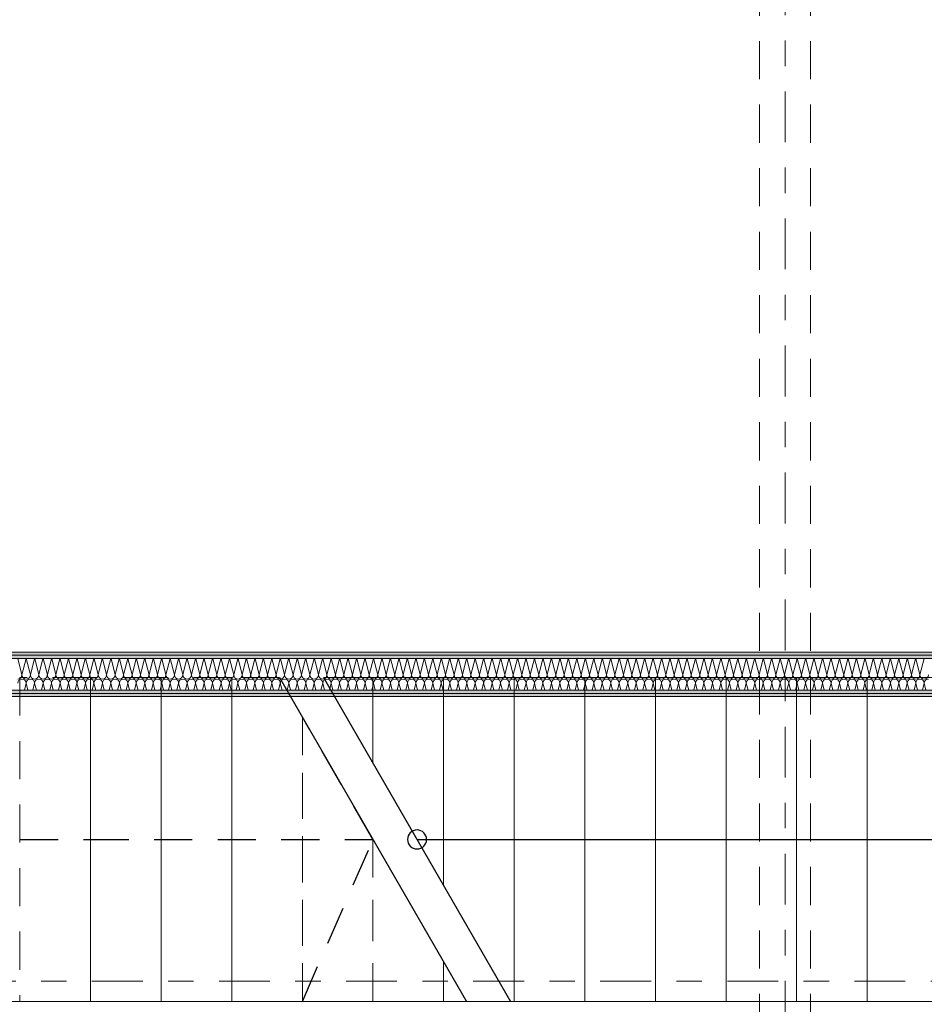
# Model space of a CAD drawing. Header units: metres. Extents: x -167 to 233, y -155 to 122.
# Tile 49 of 215: x 39.74 to 43.3, y 33.5 to 37.37. Entities that reach past the tile are written whole.
import ezdxf
from ezdxf.enums import TextEntityAlignment as Align

# ---------------------------------------------------------------- set-up
doc = ezdxf.new("R2010")
doc.units = ezdxf.units.M
doc.header["$MEASUREMENT"] = 0
for name, pattern in [('Raster', [0.4, 0.2, -0.1, 0, -0.1]), ('Strichlinie eng', [0.23, 0.15, -0.08]), ('Untersicht', [0.2, 0.15, -0.05])]:
    doc.linetypes.add(name, pattern=pattern)
for name, color, linetype in [('10 Wand außen', 7, 'Continuous'), ('20 Decke', 7, 'Continuous'), ('20 Träger', 7, 'Continuous'), ('40 Treppe', 7, 'Continuous'), ('90 Achsraster', 7, 'Continuous')]:
    doc.layers.add(name, color=color, linetype=linetype)
doc.styles.add('ERSTELLTER_STIL_2', font='arial.ttf')
pattern_1 = [(0, (27236.132094, 33357.27905), (0, 0.075), [0, -0.075])]

# ---------------------------------------------------------------- blocks, each defined once
blk = doc.blocks.new('*X31', base_point=(27236.1321, 33357.279))
at = {"layer": '10 Wand außen', "color": 8, "linetype": 'Continuous', "lineweight": 18}
for p, q in [((39.7326, 34.8602), (39.7488, 34.7957)), ((39.7649, 34.8602), (39.7488, 34.7957)), ((39.766, 34.8602), (39.7821, 34.7957)), ((39.7982, 34.8602), (39.7821, 34.7957)), ((39.7993, 34.8602), (39.8154, 34.7957)), ((39.8315, 34.8602), (39.8154, 34.7957)), ((39.8326, 34.8602), (39.8488, 34.7957)), ((39.8649, 34.8602), (39.8488, 34.7957)), ((39.866, 34.8602), (39.8821, 34.7957)), ((39.8982, 34.8602), (39.8821, 34.7957)), ((39.8993, 34.8602), (39.9154, 34.7957)), ((39.9315, 34.8602), (39.9154, 34.7957)), ((39.9326, 34.8602), (39.9488, 34.7957)), ((39.9649, 34.8602), (39.9488, 34.7957)), ((39.966, 34.8602), (39.9821, 34.7957)), ((39.9982, 34.8602), (39.9821, 34.7957)), ((39.9993, 34.8602), (40.0154, 34.7957)), ((40.0315, 34.8602), (40.0154, 34.7957)), ((40.0326, 34.8602), (40.0488, 34.7957)), ((40.0649, 34.8602), (40.0488, 34.7957)), ((40.066, 34.8602), (40.0821, 34.7957)), ((40.0982, 34.8602), (40.0821, 34.7957)), ((40.0993, 34.8602), (40.1154, 34.7957)), ((40.1315, 34.8602), (40.1154, 34.7957)), ((40.1326, 34.8602), (40.1488, 34.7957)), ((40.1649, 34.8602), (40.1488, 34.7957)), ((40.166, 34.8602), (40.1821, 34.7957)), ((40.1982, 34.8602), (40.1821, 34.7957)), ((40.1993, 34.8602), (40.2154, 34.7957)), ((40.2315, 34.8602), (40.2154, 34.7957)), ((40.2326, 34.8602), (40.2488, 34.7957)), ((40.2649, 34.8602), (40.2488, 34.7957)), ((40.266, 34.8602), (40.2821, 34.7957)), ((40.2982, 34.8602), (40.2821, 34.7957)), ((40.2993, 34.8602), (40.3154, 34.7957)), ((40.3315, 34.8602), (40.3154, 34.7957)), ((40.3326, 34.8602), (40.3488, 34.7957)), ((40.3649, 34.8602), (40.3488, 34.7957)), ((40.366, 34.8602), (40.3821, 34.7957)), ((40.3982, 34.8602), (40.3821, 34.7957)), ((40.3993, 34.8602), (40.4154, 34.7957)), ((40.4315, 34.8602), (40.4154, 34.7957)), ((40.4326, 34.8602), (40.4488, 34.7957)), ((40.4649, 34.8602), (40.4488, 34.7957)), ((40.466, 34.8602), (40.4821, 34.7957)), ((40.4982, 34.8602), (40.4821, 34.7957)), ((40.4993, 34.8602), (40.5154, 34.7957)), ((40.5315, 34.8602), (40.5154, 34.7957)), ((40.5326, 34.8602), (40.5488, 34.7957)), ((40.5649, 34.8602), (40.5488, 34.7957)), ((40.566, 34.8602), (40.5821, 34.7957)), ((40.5982, 34.8602), (40.5821, 34.7957)), ((40.5993, 34.8602), (40.6154, 34.7957)), ((40.6315, 34.8602), (40.6154, 34.7957)), ((40.6326, 34.8602), (40.6488, 34.7957)), ((40.6649, 34.8602), (40.6488, 34.7957)), ((40.666, 34.8602), (40.6821, 34.7957)), ((40.6982, 34.8602), (40.6821, 34.7957)), ((40.6993, 34.8602), (40.7154, 34.7957)), ((40.7315, 34.8602), (40.7154, 34.7957)), ((40.7326, 34.8602), (40.7488, 34.7957)), ((40.7649, 34.8602), (40.7488, 34.7957)), ((40.766, 34.8602), (40.7821, 34.7957)), ((40.7982, 34.8602), (40.7821, 34.7957)), ((40.7993, 34.8602), (40.8154, 34.7957)), ((40.8315, 34.8602), (40.8154, 34.7957)), ((40.8326, 34.8602), (40.8488, 34.7957)), ((40.8649, 34.8602), (40.8488, 34.7957)), ((40.866, 34.8602), (40.8821, 34.7957)), ((40.8982, 34.8602), (40.8821, 34.7957)), ((40.8993, 34.8602), (40.9154, 34.7957)), ((40.9315, 34.8602), (40.9154, 34.7957)), ((40.9326, 34.8602), (40.9488, 34.7957)), ((40.9649, 34.8602), (40.9488, 34.7957)), ((40.966, 34.8602), (40.9821, 34.7957)), ((40.9982, 34.8602), (40.9821, 34.7957)), ((40.9993, 34.8602), (41.0154, 34.7957)), ((41.0315, 34.8602), (41.0154, 34.7957)), ((41.0326, 34.8602), (41.0488, 34.7957)), ((41.0649, 34.8602), (41.0488, 34.7957)), ((41.066, 34.8602), (41.0821, 34.7957)), ((41.0982, 34.8602), (41.0821, 34.7957)), ((41.0993, 34.8602), (41.1154, 34.7957)), ((41.1315, 34.8602), (41.1154, 34.7957)), ((41.1326, 34.8602), (41.1488, 34.7957)), ((41.1649, 34.8602), (41.1488, 34.7957)), ((41.166, 34.8602), (41.1821, 34.7957)), ((41.1982, 34.8602), (41.1821, 34.7957)), ((41.1993, 34.8602), (41.2154, 34.7957)), ((41.2315, 34.8602), (41.2154, 34.7957)), ((41.2326, 34.8602), (41.2488, 34.7957)), ((41.2649, 34.8602), (41.2488, 34.7957)), ((41.266, 34.8602), (41.2821, 34.7957)), ((41.2982, 34.8602), (41.2821, 34.7957)), ((41.2993, 34.8602), (41.3154, 34.7957)), ((41.3315, 34.8602), (41.3154, 34.7957)), ((41.3326, 34.8602), (41.3488, 34.7957)), ((41.3649, 34.8602), (41.3488, 34.7957)), ((41.366, 34.8602), (41.3821, 34.7957)), ((41.3982, 34.8602), (41.3821, 34.7957)), ((41.3993, 34.8602), (41.4154, 34.7957)), ((41.4315, 34.8602), (41.4154, 34.7957)), ((41.4326, 34.8602), (41.4488, 34.7957)), ((41.4649, 34.8602), (41.4488, 34.7957)), ((41.466, 34.8602), (41.4821, 34.7957)), ((41.4982, 34.8602), (41.4821, 34.7957)), ((41.4993, 34.8602), (41.5154, 34.7957)), ((41.5315, 34.8602), (41.5154, 34.7957)), ((41.5326, 34.8602), (41.5488, 34.7957)), ((41.5649, 34.8602), (41.5488, 34.7957)), ((41.566, 34.8602), (41.5821, 34.7957)), ((41.5982, 34.8602), (41.5821, 34.7957)), ((41.5993, 34.8602), (41.6154, 34.7957)), ((41.6315, 34.8602), (41.6154, 34.7957)), ((41.6326, 34.8602), (41.6488, 34.7957)), ((41.6649, 34.8602), (41.6488, 34.7957)), ((41.666, 34.8602), (41.6821, 34.7957)), ((41.6982, 34.8602), (41.6821, 34.7957)), ((41.6993, 34.8602), (41.7154, 34.7957)), ((41.7315, 34.8602), (41.7154, 34.7957)), ((41.7326, 34.8602), (41.7488, 34.7957)), ((41.7649, 34.8602), (41.7488, 34.7957)), ((41.766, 34.8602), (41.7821, 34.7957)), ((41.7982, 34.8602), (41.7821, 34.7957)), ((41.7993, 34.8602), (41.8154, 34.7957)), ((41.8315, 34.8602), (41.8154, 34.7957)), ((41.8326, 34.8602), (41.8488, 34.7957)), ((41.8649, 34.8602), (41.8488, 34.7957)), ((41.866, 34.8602), (41.8821, 34.7957)), ((41.8982, 34.8602), (41.8821, 34.7957)), ((41.8993, 34.8602), (41.9154, 34.7957)), ((41.9315, 34.8602), (41.9154, 34.7957)), ((41.9326, 34.8602), (41.9488, 34.7957)), ((41.9649, 34.8602), (41.9488, 34.7957)), ((41.966, 34.8602), (41.9821, 34.7957)), ((41.9982, 34.8602), (41.9821, 34.7957)), ((41.9993, 34.8602), (42.0154, 34.7957)), ((42.0315, 34.8602), (42.0154, 34.7957)), ((42.0326, 34.8602), (42.0488, 34.7957)), ((42.0649, 34.8602), (42.0488, 34.7957)), ((42.066, 34.8602), (42.0821, 34.7957)), ((42.0982, 34.8602), (42.0821, 34.7957)), ((42.0993, 34.8602), (42.1154, 34.7957)), ((42.1315, 34.8602), (42.1154, 34.7957)), ((42.1326, 34.8602), (42.1488, 34.7957)), ((42.1649, 34.8602), (42.1488, 34.7957)), ((42.166, 34.8602), (42.1821, 34.7957)), ((42.1982, 34.8602), (42.1821, 34.7957)), ((42.1993, 34.8602), (42.2154, 34.7957)), ((42.2315, 34.8602), (42.2154, 34.7957)), ((42.2326, 34.8602), (42.2488, 34.7957)), ((42.2649, 34.8602), (42.2488, 34.7957)), ((42.266, 34.8602), (42.2821, 34.7957)), ((42.2982, 34.8602), (42.2821, 34.7957)), ((42.2993, 34.8602), (42.3154, 34.7957)), ((42.3315, 34.8602), (42.3154, 34.7957)), ((42.3326, 34.8602), (42.3488, 34.7957)), ((42.3649, 34.8602), (42.3488, 34.7957)), ((42.366, 34.8602), (42.3821, 34.7957)), ((42.3982, 34.8602), (42.3821, 34.7957)), ((42.3993, 34.8602), (42.4154, 34.7957)), ((42.4315, 34.8602), (42.4154, 34.7957)), ((42.4326, 34.8602), (42.4488, 34.7957)), ((42.4649, 34.8602), (42.4488, 34.7957)), ((42.466, 34.8602), (42.4821, 34.7957)), ((42.4982, 34.8602), (42.4821, 34.7957)), ((42.4993, 34.8602), (42.5154, 34.7957)), ((42.5315, 34.8602), (42.5154, 34.7957)), ((42.5326, 34.8602), (42.5488, 34.7957)), ((42.5649, 34.8602), (42.5488, 34.7957)), ((42.566, 34.8602), (42.5821, 34.7957)), ((42.5982, 34.8602), (42.5821, 34.7957)), ((42.5993, 34.8602), (42.6154, 34.7957)), ((42.6315, 34.8602), (42.6154, 34.7957)), ((42.6326, 34.8602), (42.6488, 34.7957)), ((42.6649, 34.8602), (42.6488, 34.7957)), ((42.666, 34.8602), (42.6821, 34.7957)), ((42.6982, 34.8602), (42.6821, 34.7957)), ((42.6993, 34.8602), (42.7154, 34.7957)), ((42.7315, 34.8602), (42.7154, 34.7957)), ((42.7326, 34.8602), (42.7488, 34.7957)), ((42.7649, 34.8602), (42.7488, 34.7957)), ((42.766, 34.8602), (42.7821, 34.7957)), ((42.7982, 34.8602), (42.7821, 34.7957)), ((42.7993, 34.8602), (42.8154, 34.7957)), ((42.8315, 34.8602), (42.8154, 34.7957)), ((42.8326, 34.8602), (42.8488, 34.7957)), ((42.8649, 34.8602), (42.8488, 34.7957)), ((42.866, 34.8602), (42.8821, 34.7957)), ((42.8982, 34.8602), (42.8821, 34.7957)), ((42.8993, 34.8602), (42.9154, 34.7957)), ((42.9315, 34.8602), (42.9154, 34.7957)), ((42.9326, 34.8602), (42.9488, 34.7957)), ((42.9649, 34.8602), (42.9488, 34.7957)), ((42.966, 34.8602), (42.9821, 34.7957)), ((42.9982, 34.8602), (42.9821, 34.7957)), ((42.9993, 34.8602), (43.0154, 34.7957)), ((43.0315, 34.8602), (43.0154, 34.7957)), ((43.0326, 34.8602), (43.0488, 34.7957)), ((43.0649, 34.8602), (43.0488, 34.7957)), ((43.066, 34.8602), (43.0821, 34.7957)), ((43.0982, 34.8602), (43.0821, 34.7957)), ((43.0993, 34.8602), (43.1154, 34.7957)), ((43.1315, 34.8602), (43.1154, 34.7957)), ((43.1326, 34.8602), (43.1488, 34.7957)), ((43.1649, 34.8602), (43.1488, 34.7957)), ((43.166, 34.8602), (43.1821, 34.7957)), ((43.1982, 34.8602), (43.1821, 34.7957)), ((43.1993, 34.8602), (43.2154, 34.7957)), ((43.2315, 34.8602), (43.2154, 34.7957)), ((43.2326, 34.8602), (43.2488, 34.7957)), ((43.2649, 34.8602), (43.2488, 34.7957)), ((43.266, 34.8602), (43.2821, 34.7957)), ((43.2982, 34.8602), (43.2821, 34.7957)), ((39.7654, 34.7624), (39.7586, 34.7352)), ((39.7654, 34.7624), (39.7722, 34.7352)), ((39.7988, 34.7624), (39.792, 34.7352)), ((39.7988, 34.7624), (39.8056, 34.7352)), ((39.8321, 34.7624), (39.8253, 34.7352)), ((39.8321, 34.7624), (39.8389, 34.7352)), ((39.8654, 34.7624), (39.8586, 34.7352)), ((39.8654, 34.7624), (39.8722, 34.7352)), ((39.8988, 34.7624), (39.892, 34.7352)), ((39.8988, 34.7624), (39.9056, 34.7352)), ((39.9321, 34.7624), (39.9253, 34.7352)), ((39.9321, 34.7624), (39.9389, 34.7352)), ((39.9654, 34.7624), (39.9586, 34.7352)), ((39.9654, 34.7624), (39.9722, 34.7352)), ((39.9988, 34.7624), (39.992, 34.7352)), ((39.9988, 34.7624), (40.0056, 34.7352)), ((40.0321, 34.7624), (40.0253, 34.7352)), ((40.0321, 34.7624), (40.0389, 34.7352)), ((40.0654, 34.7624), (40.0586, 34.7352)), ((40.0654, 34.7624), (40.0722, 34.7352)), ((40.0988, 34.7624), (40.092, 34.7352)), ((40.0988, 34.7624), (40.1056, 34.7352)), ((40.1321, 34.7624), (40.1253, 34.7352)), ((40.1321, 34.7624), (40.1389, 34.7352)), ((40.1654, 34.7624), (40.1586, 34.7352)), ((40.1654, 34.7624), (40.1722, 34.7352)), ((40.1988, 34.7624), (40.192, 34.7352)), ((40.1988, 34.7624), (40.2056, 34.7352)), ((40.2321, 34.7624), (40.2253, 34.7352)), ((40.2321, 34.7624), (40.2389, 34.7352)), ((40.2654, 34.7624), (40.2586, 34.7352)), ((40.2654, 34.7624), (40.2722, 34.7352)), ((40.2988, 34.7624), (40.292, 34.7352)), ((40.2988, 34.7624), (40.3056, 34.7352)), ((40.3321, 34.7624), (40.3253, 34.7352)), ((40.3321, 34.7624), (40.3389, 34.7352)), ((40.3654, 34.7624), (40.3586, 34.7352)), ((40.3654, 34.7624), (40.3722, 34.7352)), ((40.3988, 34.7624), (40.392, 34.7352)), ((40.3988, 34.7624), (40.4056, 34.7352)), ((40.4321, 34.7624), (40.4253, 34.7352)), ((40.4321, 34.7624), (40.4389, 34.7352)), ((40.4654, 34.7624), (40.4586, 34.7352)), ((40.4654, 34.7624), (40.4722, 34.7352)), ((40.4988, 34.7624), (40.492, 34.7352)), ((40.4988, 34.7624), (40.5056, 34.7352)), ((40.5321, 34.7624), (40.5253, 34.7352)), ((40.5321, 34.7624), (40.5389, 34.7352)), ((40.5654, 34.7624), (40.5586, 34.7352)), ((40.5654, 34.7624), (40.5722, 34.7352)), ((40.5988, 34.7624), (40.592, 34.7352)), ((40.5988, 34.7624), (40.6056, 34.7352)), ((40.6321, 34.7624), (40.6253, 34.7352)), ((40.6321, 34.7624), (40.6389, 34.7352)), ((40.6654, 34.7624), (40.6586, 34.7352)), ((40.6654, 34.7624), (40.6722, 34.7352)), ((40.6988, 34.7624), (40.692, 34.7352)), ((40.6988, 34.7624), (40.7056, 34.7352)), ((40.7321, 34.7624), (40.7253, 34.7352)), ((40.7321, 34.7624), (40.7389, 34.7352)), ((40.7654, 34.7624), (40.7586, 34.7352)), ((40.7654, 34.7624), (40.7722, 34.7352)), ((40.7988, 34.7624), (40.792, 34.7352)), ((40.7988, 34.7624), (40.8056, 34.7352)), ((40.8321, 34.7624), (40.8253, 34.7352)), ((40.8321, 34.7624), (40.8389, 34.7352)), ((40.8654, 34.7624), (40.8586, 34.7352)), ((40.8654, 34.7624), (40.8722, 34.7352)), ((40.8988, 34.7624), (40.892, 34.7352)), ((40.8988, 34.7624), (40.9056, 34.7352)), ((40.9321, 34.7624), (40.9253, 34.7352)), ((40.9321, 34.7624), (40.9389, 34.7352)), ((40.9654, 34.7624), (40.9586, 34.7352)), ((40.9654, 34.7624), (40.9722, 34.7352)), ((40.9988, 34.7624), (40.992, 34.7352)), ((40.9988, 34.7624), (41.0056, 34.7352)), ((41.0321, 34.7624), (41.0253, 34.7352)), ((41.0321, 34.7624), (41.0389, 34.7352)), ((41.0654, 34.7624), (41.0586, 34.7352)), ((41.0654, 34.7624), (41.0722, 34.7352)), ((41.0988, 34.7624), (41.092, 34.7352)), ((41.0988, 34.7624), (41.1056, 34.7352)), ((41.1321, 34.7624), (41.1253, 34.7352)), ((41.1321, 34.7624), (41.1389, 34.7352)), ((41.1654, 34.7624), (41.1586, 34.7352)), ((41.1654, 34.7624), (41.1722, 34.7352)), ((41.1988, 34.7624), (41.192, 34.7352)), ((41.1988, 34.7624), (41.2056, 34.7352)), ((41.2321, 34.7624), (41.2253, 34.7352)), ((41.2321, 34.7624), (41.2389, 34.7352)), ((41.2654, 34.7624), (41.2586, 34.7352)), ((41.2654, 34.7624), (41.2722, 34.7352)), ((41.2988, 34.7624), (41.292, 34.7352)), ((41.2988, 34.7624), (41.3056, 34.7352)), ((41.3321, 34.7624), (41.3253, 34.7352)), ((41.3321, 34.7624), (41.3389, 34.7352)), ((41.3654, 34.7624), (41.3586, 34.7352)), ((41.3654, 34.7624), (41.3722, 34.7352)), ((41.3988, 34.7624), (41.392, 34.7352)), ((41.3988, 34.7624), (41.4056, 34.7352)), ((41.4321, 34.7624), (41.4253, 34.7352)), ((41.4321, 34.7624), (41.4389, 34.7352)), ((41.4654, 34.7624), (41.4586, 34.7352)), ((41.4654, 34.7624), (41.4722, 34.7352)), ((41.4988, 34.7624), (41.492, 34.7352)), ((41.4988, 34.7624), (41.5056, 34.7352)), ((41.5321, 34.7624), (41.5253, 34.7352)), ((41.5321, 34.7624), (41.5389, 34.7352)), ((41.5654, 34.7624), (41.5586, 34.7352)), ((41.5654, 34.7624), (41.5722, 34.7352)), ((41.5988, 34.7624), (41.592, 34.7352)), ((41.5988, 34.7624), (41.6056, 34.7352)), ((41.6321, 34.7624), (41.6253, 34.7352)), ((41.6321, 34.7624), (41.6389, 34.7352)), ((41.6654, 34.7624), (41.6586, 34.7352)), ((41.6654, 34.7624), (41.6722, 34.7352)), ((41.6988, 34.7624), (41.692, 34.7352)), ((41.6988, 34.7624), (41.7056, 34.7352)), ((41.7321, 34.7624), (41.7253, 34.7352)), ((41.7321, 34.7624), (41.7389, 34.7352)), ((41.7654, 34.7624), (41.7586, 34.7352)), ((41.7654, 34.7624), (41.7722, 34.7352)), ((41.7988, 34.7624), (41.792, 34.7352)), ((41.7988, 34.7624), (41.8056, 34.7352)), ((41.8321, 34.7624), (41.8253, 34.7352)), ((41.8321, 34.7624), (41.8389, 34.7352)), ((41.8654, 34.7624), (41.8586, 34.7352)), ((41.8654, 34.7624), (41.8722, 34.7352)), ((41.8988, 34.7624), (41.892, 34.7352)), ((41.8988, 34.7624), (41.9056, 34.7352)), ((41.9321, 34.7624), (41.9253, 34.7352)), ((41.9321, 34.7624), (41.9389, 34.7352)), ((41.9654, 34.7624), (41.9586, 34.7352)), ((41.9654, 34.7624), (41.9722, 34.7352)), ((41.9988, 34.7624), (41.992, 34.7352)), ((41.9988, 34.7624), (42.0056, 34.7352)), ((42.0321, 34.7624), (42.0253, 34.7352)), ((42.0321, 34.7624), (42.0389, 34.7352)), ((42.0654, 34.7624), (42.0586, 34.7352)), ((42.0654, 34.7624), (42.0722, 34.7352)), ((42.0988, 34.7624), (42.092, 34.7352)), ((42.0988, 34.7624), (42.1056, 34.7352)), ((42.1321, 34.7624), (42.1253, 34.7352)), ((42.1321, 34.7624), (42.1389, 34.7352)), ((42.1654, 34.7624), (42.1586, 34.7352)), ((42.1654, 34.7624), (42.1722, 34.7352)), ((42.1988, 34.7624), (42.192, 34.7352)), ((42.1988, 34.7624), (42.2056, 34.7352)), ((42.2321, 34.7624), (42.2253, 34.7352)), ((42.2321, 34.7624), (42.2389, 34.7352)), ((42.2654, 34.7624), (42.2586, 34.7352)), ((42.2654, 34.7624), (42.2722, 34.7352)), ((42.2988, 34.7624), (42.292, 34.7352)), ((42.2988, 34.7624), (42.3056, 34.7352)), ((42.3321, 34.7624), (42.3253, 34.7352)), ((42.3321, 34.7624), (42.3389, 34.7352)), ((42.3654, 34.7624), (42.3586, 34.7352)), ((42.3654, 34.7624), (42.3722, 34.7352)), ((42.3988, 34.7624), (42.392, 34.7352)), ((42.3988, 34.7624), (42.4056, 34.7352)), ((42.4321, 34.7624), (42.4253, 34.7352)), ((42.4321, 34.7624), (42.4389, 34.7352)), ((42.4654, 34.7624), (42.4586, 34.7352)), ((42.4654, 34.7624), (42.4722, 34.7352)), ((42.4988, 34.7624), (42.492, 34.7352)), ((42.4988, 34.7624), (42.5056, 34.7352)), ((42.5321, 34.7624), (42.5253, 34.7352)), ((42.5321, 34.7624), (42.5389, 34.7352)), ((42.5654, 34.7624), (42.5586, 34.7352)), ((42.5654, 34.7624), (42.5722, 34.7352)), ((42.5988, 34.7624), (42.592, 34.7352)), ((42.5988, 34.7624), (42.6056, 34.7352)), ((42.6321, 34.7624), (42.6253, 34.7352)), ((42.6321, 34.7624), (42.6389, 34.7352)), ((42.6654, 34.7624), (42.6586, 34.7352)), ((42.6654, 34.7624), (42.6722, 34.7352)), ((42.6988, 34.7624), (42.692, 34.7352)), ((42.6988, 34.7624), (42.7056, 34.7352)), ((42.7321, 34.7624), (42.7253, 34.7352)), ((42.7321, 34.7624), (42.7389, 34.7352)), ((42.7654, 34.7624), (42.7586, 34.7352)), ((42.7654, 34.7624), (42.7722, 34.7352)), ((42.7988, 34.7624), (42.792, 34.7352)), ((42.7988, 34.7624), (42.8056, 34.7352)), ((42.8321, 34.7624), (42.8253, 34.7352)), ((42.8321, 34.7624), (42.8389, 34.7352)), ((42.8654, 34.7624), (42.8586, 34.7352)), ((42.8654, 34.7624), (42.8722, 34.7352)), ((42.8988, 34.7624), (42.892, 34.7352)), ((42.8988, 34.7624), (42.9056, 34.7352)), ((42.9321, 34.7624), (42.9253, 34.7352)), ((42.9321, 34.7624), (42.9389, 34.7352)), ((42.9654, 34.7624), (42.9586, 34.7352)), ((42.9654, 34.7624), (42.9722, 34.7352)), ((42.9988, 34.7624), (42.992, 34.7352)), ((42.9988, 34.7624), (43.0056, 34.7352)), ((43.0321, 34.7624), (43.0253, 34.7352)), ((43.0321, 34.7624), (43.0389, 34.7352)), ((43.0654, 34.7624), (43.0586, 34.7352)), ((43.0654, 34.7624), (43.0722, 34.7352)), ((43.0988, 34.7624), (43.092, 34.7352)), ((43.0988, 34.7624), (43.1056, 34.7352)), ((43.1321, 34.7624), (43.1253, 34.7352)), ((43.1321, 34.7624), (43.1389, 34.7352)), ((43.1654, 34.7624), (43.1586, 34.7352)), ((43.1654, 34.7624), (43.1722, 34.7352)), ((43.1988, 34.7624), (43.192, 34.7352)), ((43.1988, 34.7624), (43.2056, 34.7352)), ((43.2321, 34.7624), (43.2253, 34.7352)), ((43.2321, 34.7624), (43.2389, 34.7352)), ((43.2654, 34.7624), (43.2586, 34.7352)), ((43.2654, 34.7624), (43.2722, 34.7352)), ((43.2988, 34.7624), (43.292, 34.7352)), ((43.2988, 34.7624), (43.3056, 34.7352))]:
    blk.add_line(p, q, dxfattribs=at)
for centre, start, end in [((39.7321, 34.7957), 270, 0), ((39.7488, 34.7624), 90, 180), ((39.7654, 34.7957), 180, 270), ((39.7488, 34.7624), 0, 90), ((39.7654, 34.7957), 270, 0), ((39.7821, 34.7624), 90, 180), ((39.7988, 34.7957), 180, 270), ((39.7821, 34.7624), 0, 90), ((39.7988, 34.7957), 270, 0), ((39.8154, 34.7624), 90, 180), ((39.8321, 34.7957), 180, 270), ((39.8154, 34.7624), 0, 90), ((39.8321, 34.7957), 270, 0), ((39.8488, 34.7624), 90, 180), ((39.8654, 34.7957), 180, 270), ((39.8488, 34.7624), 0, 90), ((39.8654, 34.7957), 270, 0), ((39.8821, 34.7624), 90, 180), ((39.8988, 34.7957), 180, 270), ((39.8821, 34.7624), 0, 90), ((39.8988, 34.7957), 270, 0), ((39.9154, 34.7624), 90, 180), ((39.9321, 34.7957), 180, 270), ((39.9154, 34.7624), 0, 90), ((39.9321, 34.7957), 270, 0), ((39.9488, 34.7624), 90, 180), ((39.9654, 34.7957), 180, 270), ((39.9488, 34.7624), 0, 90), ((39.9654, 34.7957), 270, 0), ((39.9821, 34.7624), 90, 180), ((39.9988, 34.7957), 180, 270), ((39.9821, 34.7624), 0, 90), ((39.9988, 34.7957), 270, 0), ((40.0154, 34.7624), 90, 180), ((40.0321, 34.7957), 180, 270), ((40.0154, 34.7624), 0, 90), ((40.0321, 34.7957), 270, 0), ((40.0488, 34.7624), 90, 180), ((40.0654, 34.7957), 180, 270), ((40.0488, 34.7624), 0, 90), ((40.0654, 34.7957), 270, 0), ((40.0821, 34.7624), 90, 180), ((40.0988, 34.7957), 180, 270), ((40.0821, 34.7624), 0, 90), ((40.0988, 34.7957), 270, 0), ((40.1154, 34.7624), 90, 180), ((40.1321, 34.7957), 180, 270), ((40.1154, 34.7624), 0, 90), ((40.1321, 34.7957), 270, 0), ((40.1488, 34.7624), 90, 180), ((40.1654, 34.7957), 180, 270), ((40.1488, 34.7624), 0, 90), ((40.1654, 34.7957), 270, 0), ((40.1821, 34.7624), 90, 180), ((40.1988, 34.7957), 180, 270), ((40.1821, 34.7624), 0, 90), ((40.1988, 34.7957), 270, 0), ((40.2154, 34.7624), 90, 180), ((40.2321, 34.7957), 180, 270), ((40.2154, 34.7624), 0, 90), ((40.2321, 34.7957), 270, 0), ((40.2488, 34.7624), 90, 180), ((40.2654, 34.7957), 180, 270), ((40.2488, 34.7624), 0, 90), ((40.2654, 34.7957), 270, 0), ((40.2821, 34.7624), 90, 180), ((40.2988, 34.7957), 180, 270), ((40.2821, 34.7624), 0, 90), ((40.2988, 34.7957), 270, 0), ((40.3154, 34.7624), 90, 180), ((40.3321, 34.7957), 180, 270), ((40.3154, 34.7624), 0, 90), ((40.3321, 34.7957), 270, 0), ((40.3488, 34.7624), 90, 180), ((40.3654, 34.7957), 180, 270), ((40.3488, 34.7624), 0, 90), ((40.3654, 34.7957), 270, 0), ((40.3821, 34.7624), 90, 180), ((40.3988, 34.7957), 180, 270), ((40.3821, 34.7624), 0, 90), ((40.3988, 34.7957), 270, 0), ((40.4154, 34.7624), 90, 180), ((40.4321, 34.7957), 180, 270), ((40.4154, 34.7624), 0, 90), ((40.4321, 34.7957), 270, 0), ((40.4488, 34.7624), 90, 180), ((40.4654, 34.7957), 180, 270), ((40.4488, 34.7624), 0, 90), ((40.4654, 34.7957), 270, 0), ((40.4821, 34.7624), 90, 180), ((40.4988, 34.7957), 180, 270), ((40.4821, 34.7624), 0, 90), ((40.4988, 34.7957), 270, 0), ((40.5154, 34.7624), 90, 180), ((40.5321, 34.7957), 180, 270), ((40.5154, 34.7624), 0, 90), ((40.5321, 34.7957), 270, 0), ((40.5488, 34.7624), 90, 180), ((40.5654, 34.7957), 180, 270), ((40.5488, 34.7624), 0, 90), ((40.5654, 34.7957), 270, 0), ((40.5821, 34.7624), 90, 180), ((40.5988, 34.7957), 180, 270), ((40.5821, 34.7624), 0, 90), ((40.5988, 34.7957), 270, 0), ((40.6154, 34.7624), 90, 180), ((40.6321, 34.7957), 180, 270), ((40.6154, 34.7624), 0, 90), ((40.6321, 34.7957), 270, 0), ((40.6488, 34.7624), 90, 180), ((40.6654, 34.7957), 180, 270), ((40.6488, 34.7624), 0, 90), ((40.6654, 34.7957), 270, 0), ((40.6821, 34.7624), 90, 180), ((40.6988, 34.7957), 180, 270), ((40.6821, 34.7624), 0, 90), ((40.6988, 34.7957), 270, 0), ((40.7154, 34.7624), 90, 180), ((40.7321, 34.7957), 180, 270), ((40.7154, 34.7624), 0, 90), ((40.7321, 34.7957), 270, 0), ((40.7488, 34.7624), 90, 180), ((40.7654, 34.7957), 180, 270), ((40.7488, 34.7624), 0, 90), ((40.7654, 34.7957), 270, 0), ((40.7821, 34.7624), 90, 180), ((40.7988, 34.7957), 180, 270), ((40.7821, 34.7624), 0, 90), ((40.7988, 34.7957), 270, 0), ((40.8154, 34.7624), 90, 180), ((40.8321, 34.7957), 180, 270), ((40.8154, 34.7624), 0, 90), ((40.8321, 34.7957), 270, 0), ((40.8488, 34.7624), 90, 180), ((40.8654, 34.7957), 180, 270), ((40.8488, 34.7624), 0, 90), ((40.8654, 34.7957), 270, 0), ((40.8821, 34.7624), 90, 180), ((40.8988, 34.7957), 180, 270), ((40.8821, 34.7624), 0, 90), ((40.8988, 34.7957), 270, 0), ((40.9154, 34.7624), 90, 180), ((40.9321, 34.7957), 180, 270), ((40.9154, 34.7624), 0, 90), ((40.9321, 34.7957), 270, 0), ((40.9488, 34.7624), 90, 180), ((40.9654, 34.7957), 180, 270), ((40.9488, 34.7624), 0, 90), ((40.9654, 34.7957), 270, 0), ((40.9821, 34.7624), 90, 180), ((40.9988, 34.7957), 180, 270), ((40.9821, 34.7624), 0, 90), ((40.9988, 34.7957), 270, 0), ((41.0154, 34.7624), 90, 180), ((41.0321, 34.7957), 180, 270), ((41.0154, 34.7624), 0, 90), ((41.0321, 34.7957), 270, 0), ((41.0488, 34.7624), 90, 180), ((41.0654, 34.7957), 180, 270), ((41.0488, 34.7624), 0, 90), ((41.0654, 34.7957), 270, 0), ((41.0821, 34.7624), 90, 180), ((41.0988, 34.7957), 180, 270), ((41.0821, 34.7624), 0, 90), ((41.0988, 34.7957), 270, 0), ((41.1154, 34.7624), 90, 180), ((41.1321, 34.7957), 180, 270), ((41.1154, 34.7624), 0, 90), ((41.1321, 34.7957), 270, 0), ((41.1488, 34.7624), 90, 180), ((41.1654, 34.7957), 180, 270), ((41.1488, 34.7624), 0, 90), ((41.1654, 34.7957), 270, 0), ((41.1821, 34.7624), 90, 180), ((41.1988, 34.7957), 180, 270), ((41.1821, 34.7624), 0, 90), ((41.1988, 34.7957), 270, 0), ((41.2154, 34.7624), 90, 180), ((41.2321, 34.7957), 180, 270), ((41.2154, 34.7624), 0, 90), ((41.2321, 34.7957), 270, 0), ((41.2488, 34.7624), 90, 180), ((41.2654, 34.7957), 180, 270), ((41.2488, 34.7624), 0, 90), ((41.2654, 34.7957), 270, 0), ((41.2821, 34.7624), 90, 180), ((41.2988, 34.7957), 180, 270), ((41.2821, 34.7624), 0, 90), ((41.2988, 34.7957), 270, 0), ((41.3154, 34.7624), 90, 180), ((41.3321, 34.7957), 180, 270), ((41.3154, 34.7624), 0, 90), ((41.3321, 34.7957), 270, 0), ((41.3488, 34.7624), 90, 180), ((41.3654, 34.7957), 180, 270), ((41.3488, 34.7624), 0, 90), ((41.3654, 34.7957), 270, 0), ((41.3821, 34.7624), 90, 180), ((41.3988, 34.7957), 180, 270), ((41.3821, 34.7624), 0, 90), ((41.3988, 34.7957), 270, 0), ((41.4154, 34.7624), 90, 180), ((41.4321, 34.7957), 180, 270), ((41.4154, 34.7624), 0, 90), ((41.4321, 34.7957), 270, 0), ((41.4488, 34.7624), 90, 180), ((41.4654, 34.7957), 180, 270), ((41.4488, 34.7624), 0, 90), ((41.4654, 34.7957), 270, 0), ((41.4821, 34.7624), 90, 180), ((41.4988, 34.7957), 180, 270), ((41.4821, 34.7624), 0, 90), ((41.4988, 34.7957), 270, 0), ((41.5154, 34.7624), 90, 180), ((41.5321, 34.7957), 180, 270), ((41.5154, 34.7624), 0, 90), ((41.5321, 34.7957), 270, 0), ((41.5488, 34.7624), 90, 180), ((41.5654, 34.7957), 180, 270), ((41.5488, 34.7624), 0, 90), ((41.5654, 34.7957), 270, 0), ((41.5821, 34.7624), 90, 180), ((41.5988, 34.7957), 180, 270), ((41.5821, 34.7624), 0, 90), ((41.5988, 34.7957), 270, 0), ((41.6154, 34.7624), 90, 180), ((41.6321, 34.7957), 180, 270), ((41.6154, 34.7624), 0, 90), ((41.6321, 34.7957), 270, 0), ((41.6488, 34.7624), 90, 180), ((41.6654, 34.7957), 180, 270), ((41.6488, 34.7624), 0, 90), ((41.6654, 34.7957), 270, 0), ((41.6821, 34.7624), 90, 180), ((41.6988, 34.7957), 180, 270), ((41.6821, 34.7624), 0, 90), ((41.6988, 34.7957), 270, 0), ((41.7154, 34.7624), 90, 180), ((41.7321, 34.7957), 180, 270), ((41.7154, 34.7624), 0, 90), ((41.7321, 34.7957), 270, 0), ((41.7488, 34.7624), 90, 180), ((41.7654, 34.7957), 180, 270), ((41.7488, 34.7624), 0, 90), ((41.7654, 34.7957), 270, 0), ((41.7821, 34.7624), 90, 180), ((41.7988, 34.7957), 180, 270), ((41.7821, 34.7624), 0, 90), ((41.7988, 34.7957), 270, 0), ((41.8154, 34.7624), 90, 180), ((41.8321, 34.7957), 180, 270), ((41.8154, 34.7624), 0, 90), ((41.8321, 34.7957), 270, 0), ((41.8488, 34.7624), 90, 180), ((41.8654, 34.7957), 180, 270), ((41.8488, 34.7624), 0, 90), ((41.8654, 34.7957), 270, 0), ((41.8821, 34.7624), 90, 180), ((41.8988, 34.7957), 180, 270), ((41.8821, 34.7624), 0, 90), ((41.8988, 34.7957), 270, 0), ((41.9154, 34.7624), 90, 180), ((41.9321, 34.7957), 180, 270), ((41.9154, 34.7624), 0, 90), ((41.9321, 34.7957), 270, 0), ((41.9488, 34.7624), 90, 180), ((41.9654, 34.7957), 180, 270), ((41.9488, 34.7624), 0, 90), ((41.9654, 34.7957), 270, 0), ((41.9821, 34.7624), 90, 180), ((41.9988, 34.7957), 180, 270), ((41.9821, 34.7624), 0, 90), ((41.9988, 34.7957), 270, 0), ((42.0154, 34.7624), 90, 180), ((42.0321, 34.7957), 180, 270), ((42.0154, 34.7624), 0, 90), ((42.0321, 34.7957), 270, 0), ((42.0488, 34.7624), 90, 180), ((42.0654, 34.7957), 180, 270), ((42.0488, 34.7624), 0, 90), ((42.0654, 34.7957), 270, 0), ((42.0821, 34.7624), 90, 180), ((42.0988, 34.7957), 180, 270), ((42.0821, 34.7624), 0, 90), ((42.0988, 34.7957), 270, 0), ((42.1154, 34.7624), 90, 180), ((42.1321, 34.7957), 180, 270), ((42.1154, 34.7624), 0, 90), ((42.1321, 34.7957), 270, 0), ((42.1488, 34.7624), 90, 180), ((42.1654, 34.7957), 180, 270), ((42.1488, 34.7624), 0, 90), ((42.1654, 34.7957), 270, 0), ((42.1821, 34.7624), 90, 180), ((42.1988, 34.7957), 180, 270), ((42.1821, 34.7624), 0, 90), ((42.1988, 34.7957), 270, 0), ((42.2154, 34.7624), 90, 180), ((42.2321, 34.7957), 180, 270), ((42.2154, 34.7624), 0, 90), ((42.2321, 34.7957), 270, 0), ((42.2488, 34.7624), 90, 180), ((42.2654, 34.7957), 180, 270), ((42.2488, 34.7624), 0, 90), ((42.2654, 34.7957), 270, 0), ((42.2821, 34.7624), 90, 180), ((42.2988, 34.7957), 180, 270), ((42.2821, 34.7624), 0, 90), ((42.2988, 34.7957), 270, 0), ((42.3154, 34.7624), 90, 180), ((42.3321, 34.7957), 180, 270), ((42.3154, 34.7624), 0, 90), ((42.3321, 34.7957), 270, 0), ((42.3488, 34.7624), 90, 180), ((42.3654, 34.7957), 180, 270), ((42.3488, 34.7624), 0, 90), ((42.3654, 34.7957), 270, 0), ((42.3821, 34.7624), 90, 180), ((42.3988, 34.7957), 180, 270), ((42.3821, 34.7624), 0, 90), ((42.3988, 34.7957), 270, 0), ((42.4154, 34.7624), 90, 180), ((42.4321, 34.7957), 180, 270), ((42.4154, 34.7624), 0, 90), ((42.4321, 34.7957), 270, 0), ((42.4488, 34.7624), 90, 180), ((42.4654, 34.7957), 180, 270), ((42.4488, 34.7624), 0, 90), ((42.4654, 34.7957), 270, 0), ((42.4821, 34.7624), 90, 180), ((42.4988, 34.7957), 180, 270), ((42.4821, 34.7624), 0, 90), ((42.4988, 34.7957), 270, 0), ((42.5154, 34.7624), 90, 180), ((42.5321, 34.7957), 180, 270), ((42.5154, 34.7624), 0, 90), ((42.5321, 34.7957), 270, 0), ((42.5488, 34.7624), 90, 180), ((42.5654, 34.7957), 180, 270), ((42.5488, 34.7624), 0, 90), ((42.5654, 34.7957), 270, 0), ((42.5821, 34.7624), 90, 180), ((42.5988, 34.7957), 180, 270), ((42.5821, 34.7624), 0, 90), ((42.5988, 34.7957), 270, 0), ((42.6154, 34.7624), 90, 180), ((42.6321, 34.7957), 180, 270), ((42.6154, 34.7624), 0, 90), ((42.6321, 34.7957), 270, 0), ((42.6488, 34.7624), 90, 180), ((42.6654, 34.7957), 180, 270), ((42.6488, 34.7624), 0, 90), ((42.6654, 34.7957), 270, 0), ((42.6821, 34.7624), 90, 180), ((42.6988, 34.7957), 180, 270), ((42.6821, 34.7624), 0, 90), ((42.6988, 34.7957), 270, 0), ((42.7154, 34.7624), 90, 180), ((42.7321, 34.7957), 180, 270), ((42.7154, 34.7624), 0, 90), ((42.7321, 34.7957), 270, 0), ((42.7488, 34.7624), 90, 180), ((42.7654, 34.7957), 180, 270), ((42.7488, 34.7624), 0, 90), ((42.7654, 34.7957), 270, 0), ((42.7821, 34.7624), 90, 180), ((42.7988, 34.7957), 180, 270), ((42.7821, 34.7624), 0, 90), ((42.7988, 34.7957), 270, 0), ((42.8154, 34.7624), 90, 180), ((42.8321, 34.7957), 180, 270), ((42.8154, 34.7624), 0, 90), ((42.8321, 34.7957), 270, 0), ((42.8488, 34.7624), 90, 180), ((42.8654, 34.7957), 180, 270), ((42.8488, 34.7624), 0, 90), ((42.8654, 34.7957), 270, 0), ((42.8821, 34.7624), 90, 180), ((42.8988, 34.7957), 180, 270), ((42.8821, 34.7624), 0, 90), ((42.8988, 34.7957), 270, 0), ((42.9154, 34.7624), 90, 180), ((42.9321, 34.7957), 180, 270), ((42.9154, 34.7624), 0, 90), ((42.9321, 34.7957), 270, 0), ((42.9488, 34.7624), 90, 180), ((42.9654, 34.7957), 180, 270), ((42.9488, 34.7624), 0, 90), ((42.9654, 34.7957), 270, 0), ((42.9821, 34.7624), 90, 180), ((42.9988, 34.7957), 180, 270), ((42.9821, 34.7624), 0, 90), ((42.9988, 34.7957), 270, 0), ((43.0154, 34.7624), 90, 180), ((43.0321, 34.7957), 180, 270), ((43.0154, 34.7624), 0, 90), ((43.0321, 34.7957), 270, 0), ((43.0488, 34.7624), 90, 180), ((43.0654, 34.7957), 180, 270), ((43.0488, 34.7624), 0, 90), ((43.0654, 34.7957), 270, 0), ((43.0821, 34.7624), 90, 180), ((43.0988, 34.7957), 180, 270), ((43.0821, 34.7624), 0, 90), ((43.0988, 34.7957), 270, 0), ((43.1154, 34.7624), 90, 180), ((43.1321, 34.7957), 180, 270), ((43.1154, 34.7624), 0, 90), ((43.1321, 34.7957), 270, 0), ((43.1488, 34.7624), 90, 180), ((43.1654, 34.7957), 180, 270), ((43.1488, 34.7624), 0, 90), ((43.1654, 34.7957), 270, 0), ((43.1821, 34.7624), 90, 180), ((43.1988, 34.7957), 180, 270), ((43.1821, 34.7624), 0, 90), ((43.1988, 34.7957), 270, 0), ((43.2154, 34.7624), 90, 180), ((43.2321, 34.7957), 180, 270), ((43.2154, 34.7624), 0, 90), ((43.2321, 34.7957), 270, 0), ((43.2488, 34.7624), 90, 180), ((43.2654, 34.7957), 180, 270), ((43.2488, 34.7624), 0, 90), ((43.2654, 34.7957), 270, 0), ((43.2821, 34.7624), 90, 180), ((43.2988, 34.7957), 180, 270), ((43.2821, 34.7624), 0, 90), ((43.2988, 34.7957), 270, 0), ((43.3154, 34.7624), 90, 180)]:
    blk.add_arc(centre, 0.0167, start, end, dxfattribs=at)
blk = doc.blocks.new('Standard-Rastermarker_137')
at = {"layer": '90 Achsraster', "color": 14, "linetype": 'Raster', "lineweight": 18, "true_color": 0xa80000}
blk.add_line((1, 0), (24.7309, 0), dxfattribs=at)
at = {"layer": '90 Achsraster', "color": 14, "lineweight": 18, "true_color": 0xa80000, "style": 'ERSTELLTER_STIL_2'}
for tag, p in [('AC_MarkerText_1_0', (-0.5686, -0.0686)), ('AC_MarkerText_1_1', (25.8623, -0.0686))]:
    blk.add_attdef(tag, text='', height=0.3, rotation=90, dxfattribs=at).set_placement(p, align=Align.TOP_CENTER)
blk = doc.blocks.new('Standard-Rastermarker_139')
at = {"layer": '90 Achsraster', "color": 14, "linetype": 'Raster', "lineweight": 18, "true_color": 0xa80000}
blk.add_line((1, 0), (45.4427, 0), dxfattribs=at)
at = {"layer": '90 Achsraster', "color": 14, "lineweight": 18, "true_color": 0xa80000, "style": 'ERSTELLTER_STIL_2'}
for tag, p in [('AC_MarkerText_1_0', (-0.35, 0.15)), ('AC_MarkerText_1_1', (46.7927, 0.15))]:
    blk.add_attdef(tag, text='', height=0.3, dxfattribs=at).set_placement(p, align=Align.TOP_CENTER)

msp = doc.modelspace()

# ---------------------------------------------------------------- hatches: boundary and pattern name
at = {"layer": '10 Wand außen', "linetype": 'Continuous', "lineweight": 13, "true_color": 0x000100}
h = msp.add_hatch(dxfattribs=at)
h.set_pattern_fill('Gipskarton_0001', color=98, style=0, pattern_type=2)
h.set_pattern_definition(pattern_1)
h.paths.add_polyline_path([(38.2411, 34.8852), (38.2411, 34.8727), (46.3711, 34.8727), (46.3711, 34.8852)])
h = msp.add_hatch(dxfattribs=at)
h.set_pattern_fill('Gipskarton_0001', color=98, style=0, pattern_type=2)
h.set_pattern_definition(pattern_1)
h.paths.add_polyline_path([(38.2411, 34.8727), (38.2411, 34.8602), (46.3711, 34.8602), (46.3711, 34.8727)])
h = msp.add_hatch(dxfattribs=at)
h.set_pattern_fill('Gipskarton_0001', color=98, style=0, pattern_type=2)
h.set_pattern_definition(pattern_1)
h.paths.add_polyline_path([(38.2411, 34.7227), (46.3711, 34.7227), (46.3711, 34.7352), (38.2411, 34.7352)])
h = msp.add_hatch(dxfattribs=at)
h.set_pattern_fill('Gipskarton_0001', color=98, style=0, pattern_type=2)
h.set_pattern_definition(pattern_1)
h.paths.add_polyline_path([(46.3711, 34.7227), (38.2411, 34.7227), (38.2411, 34.7102), (46.3711, 34.7102)])

# ---------------------------------------------------------------- linework, layer by layer
at = {"layer": '10 Wand außen', "color": 7, "linetype": 'Continuous', "lineweight": 13}
for p, q in [((46.3711, 34.8727), (38.2411, 34.8727)), ((46.3711, 34.8602), (38.2411, 34.8602)), ((38.2411, 34.7352), (46.3711, 34.7352)), ((38.2411, 34.7227), (46.3711, 34.7227))]:
    msp.add_line(p, q, dxfattribs=at)
at = {"layer": '10 Wand außen', "color": 7, "linetype": 'Continuous', "lineweight": 13, "flags": 128}
for points in [[(46.3711, 34.8852), (38.2411, 34.8852)], [(38.2411, 34.7102), (46.3711, 34.7102)]]:
    msp.add_lwpolyline(points, dxfattribs=at)
at = {"layer": '20 Decke', "color": 7, "linetype": 'Continuous', "lineweight": 13, "flags": 128}
msp.add_lwpolyline([(38.2411, 34.7102), (44.7411, 34.7102), (44.7411, 33.5102), (38.2411, 33.5102)], close=True, dxfattribs=at)
at = {"layer": '20 Träger', "color": 7, "linetype": 'Untersicht', "lineweight": 18}
for p, q in [((42.6511, 27.6397), (42.6511, 44.5397)), ((42.8511, 27.6397), (42.8511, 44.5397))]:
    msp.add_line(p, q, dxfattribs=at)
at = {"layer": '40 Treppe', "color": 7, "linetype": 'Strichlinie eng', "lineweight": 13}
for p, q in [((39.7411, 34.7852), (39.7411, 33.5102)), ((40.0189, 34.7852), (39.7411, 34.7852)), ((40.0189, 33.5102), (40.0189, 34.7852)), ((40.0189, 34.7852), (40.0189, 33.5102)), ((40.2966, 34.7852), (40.0189, 34.7852)), ((40.2966, 33.5102), (40.2966, 34.7852)), ((40.2966, 34.7852), (40.2966, 33.5102)), ((40.5744, 34.7852), (40.2966, 34.7852)), ((40.5744, 33.5102), (40.5744, 34.7852)), ((40.5744, 34.7852), (40.5744, 33.5102)), ((40.7619, 34.7852), (40.5744, 34.7852)), ((41.13, 34.7852), (41.13, 34.4477)), ((41.4078, 34.7852), (41.4078, 33.9666)), ((41.6855, 34.7852), (41.6855, 33.5102)), ((41.9633, 34.7852), (41.9633, 33.5102)), ((42.2411, 34.7852), (42.2411, 33.5102)), ((42.5189, 34.7852), (42.5189, 33.5102)), ((42.7966, 34.7852), (42.7966, 33.5102)), ((43.0744, 34.7852), (43.0744, 33.5102)), ((40.8522, 33.5102), (40.8522, 34.6288)), ((40.8522, 34.6288), (40.8522, 33.5102)), ((41.13, 33.5102), (41.13, 34.1477)), ((41.13, 34.1477), (41.13, 33.5102)), ((41.4078, 33.5102), (41.4078, 33.6666)), ((41.4078, 33.6666), (41.4078, 33.5102)), ((39.7411, 33.5102), (40.0189, 33.5102)), ((40.0189, 33.5102), (40.2966, 33.5102)), ((40.2966, 33.5102), (40.5744, 33.5102)), ((40.5744, 33.5102), (40.8522, 33.5102)), ((40.8522, 33.5102), (41.13, 33.5102)), ((41.13, 33.5102), (41.4078, 33.5102)), ((41.4078, 33.5102), (41.498, 33.5102))]:
    msp.add_line(p, q, dxfattribs=at)
at = {"layer": '40 Treppe', "color": 250, "linetype": 'Continuous', "lineweight": 25, "true_color": 0x191919}
for p, q in [((40.7619, 34.7852), (41.498, 33.5102)), ((40.9351, 34.7852), (41.6712, 33.5102)), ((41.3032, 34.1477), (44.4633, 34.1477))]:
    msp.add_line(p, q, dxfattribs=at)
at = {"layer": '40 Treppe', "color": 250, "linetype": 'Continuous', "lineweight": 18, "true_color": 0x191919}
for p, q in [((44.7411, 34.7852), (40.9351, 34.7852)), ((41.13, 34.7852), (40.9351, 34.7852)), ((41.13, 34.4477), (41.13, 34.7852)), ((41.13, 34.7852), (41.13, 34.4477)), ((41.4078, 34.7852), (41.13, 34.7852)), ((41.4078, 33.9666), (41.4078, 34.7852)), ((41.4078, 34.7852), (41.4078, 33.9666)), ((41.6855, 34.7852), (41.4078, 34.7852)), ((41.6855, 33.5102), (41.6855, 34.7852)), ((41.6855, 34.7852), (41.6855, 33.5102)), ((41.9633, 34.7852), (41.6855, 34.7852)), ((41.9633, 33.5102), (41.9633, 34.7852)), ((41.9633, 34.7852), (41.9633, 33.5102)), ((42.2411, 34.7852), (41.9633, 34.7852)), ((42.2411, 33.5102), (42.2411, 34.7852)), ((42.2411, 34.7852), (42.2411, 33.5102)), ((42.5189, 34.7852), (42.2411, 34.7852)), ((42.5189, 33.5102), (42.5189, 34.7852)), ((42.5189, 34.7852), (42.5189, 33.5102)), ((42.7966, 34.7852), (42.5189, 34.7852)), ((42.7966, 33.5102), (42.7966, 34.7852)), ((42.7966, 34.7852), (42.7966, 33.5102)), ((43.0744, 34.7852), (42.7966, 34.7852)), ((43.0744, 33.5102), (43.0744, 34.7852)), ((43.0744, 34.7852), (43.0744, 33.5102)), ((43.3522, 34.7852), (43.0744, 34.7852)), ((41.6712, 33.5102), (44.7411, 33.5102)), ((41.6712, 33.5102), (41.6855, 33.5102)), ((41.6855, 33.5102), (41.9633, 33.5102)), ((41.9633, 33.5102), (42.2411, 33.5102)), ((42.2411, 33.5102), (42.5189, 33.5102)), ((42.5189, 33.5102), (42.7966, 33.5102)), ((42.7966, 33.5102), (43.0744, 33.5102)), ((43.0744, 33.5102), (43.3522, 33.5102))]:
    msp.add_line(p, q, dxfattribs=at)
at = {"layer": '40 Treppe', "color": 250, "linetype": 'Strichlinie eng', "lineweight": 25, "true_color": 0x191919}
for p, q in [((41.13, 34.1477), (40.8522, 34.6288)), ((39.7411, 34.1477), (40.0189, 34.1477)), ((40.0189, 34.1477), (41.13, 34.1477)), ((40.8522, 33.5102), (41.13, 34.1477))]:
    msp.add_line(p, q, dxfattribs=at)
at = {"layer": '40 Treppe', "color": 250, "linetype": 'Continuous', "lineweight": 25, "true_color": 0x191919, "flags": 128}
msp.add_lwpolyline([(41.3032, 34.1102, 1), (41.3032, 34.1852, 1)], format="xyb", close=True, dxfattribs=at)

# ---------------------------------------------------------------- block references
at = {"layer": '10 Wand außen', "color": 7, "lineweight": 35}
msp.add_blockref('*X31', (27236.1321, 33357.279), dxfattribs=at)
at = {"layer": '90 Achsraster', "color": 7, "linetype": 'Continuous', "lineweight": 18, "rotation": 270}
msp.add_blockref('Standard-Rastermarker_137', (42.7515, 47.5916), dxfattribs=at)
at = {"layer": '90 Achsraster', "color": 7, "linetype": 'Continuous', "lineweight": 18}
msp.add_blockref('Standard-Rastermarker_139', (13.5244, 33.5897), dxfattribs=at)

doc.saveas('drawing.dxf')
